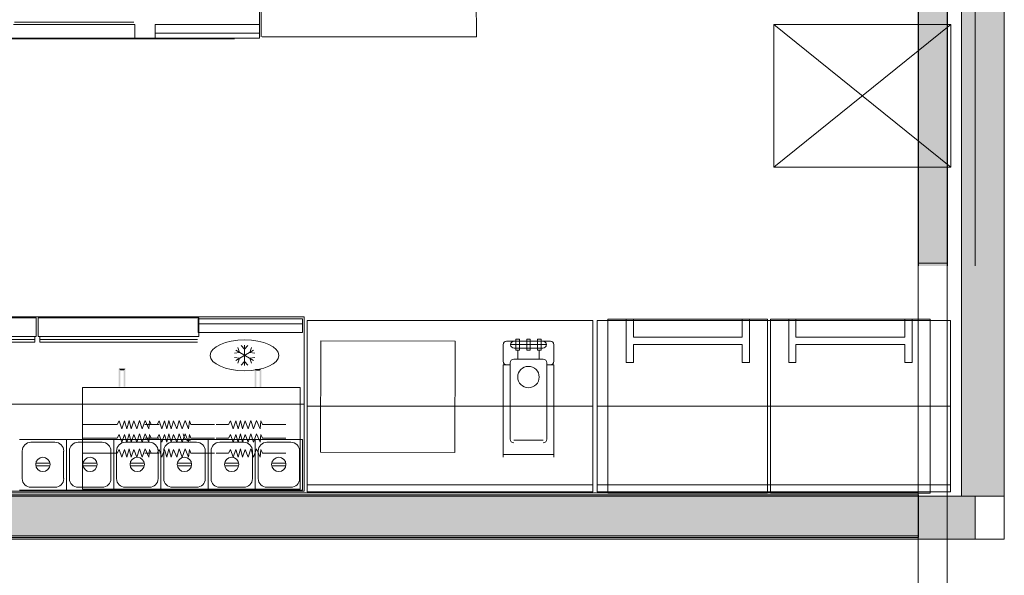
# Model space of a CAD drawing. Header units: millimetres. Extents: x -750 to 72845, y -24282 to 18874.
# Tile 122 of 154: x 67910 to 71364, y 10974 to 12924. Entities that reach past the tile are written whole.
import ezdxf

# ---------------------------------------------------------------- set-up
doc = ezdxf.new("R2010")
doc.units = ezdxf.units.MM
doc.header["$MEASUREMENT"] = 0
doc.layers.add('IRISH HOUSE_HYD AIRPORT_DRAINAGE LAYOUT 1$0$GREY SCALE', color=8, linetype='Continuous')
doc.layers.add('IRISH HOUSE_HYD AIRPORT_DRAINAGE LAYOUT 1$0$GREYSCALE', color=8, linetype='Continuous', lineweight=0)
doc.layers.add('M-MEP-ELPR-EQUIP', color=6, linetype='Continuous', lineweight=20)

# ---------------------------------------------------------------- blocks, each defined once
blk = doc.blocks.new('IRISH HOUSE_HYD AIRPORT_DRAINAGE LAYOUT 1$0$FLOOR PLAN')
at = {"layer": 'IRISH HOUSE_HYD AIRPORT_DRAINAGE LAYOUT 1$0$GREYSCALE', "lineweight": 0, "ltscale": 0.25}
h = blk.add_hatch(color=8, dxfattribs=at)
h.dxf.hatch_style = 1
h.paths.add_polyline_path([(21261.6, 12139.4), (21261.6, 12059.8), (21363.4, 12059.8), (21363.2, 18155.1), (21261.3, 18155.1), (21261.6, 12213.1)])
h = blk.add_hatch(color=8, dxfattribs=at)
h.dxf.hatch_style = 1
h.paths.add_polyline_path([(21063, 12139.2), (21063, 12060.1), (21164.2, 12060.1), (21164.2, 18121.5), (21063, 18121.5), (21063, 12212.6)])
h = blk.add_hatch(color=8, dxfattribs=at)
h.dxf.hatch_style = 1
h.paths.add_polyline_path([(21363.6, 18078.2), (21213.3, 18078.2), (21213.3, 11251.6), (21363.6, 11251.6)])
h = blk.add_hatch(color=8, dxfattribs=at)
h.dxf.hatch_style = 1
h.paths.add_polyline_path([(13791.6, 11256.6), (13791.6, 11107.1), (21063, 11107.1), (21063, 11256.6)])
h = blk.add_hatch(color=8, dxfattribs=at)
h.dxf.hatch_style = 1
h.paths.add_polyline_path([(13949.6, 11251.6), (13949.6, 11101.2), (21261.6, 11101.5), (21261.6, 11251.8)])
at = {"layer": 'IRISH HOUSE_HYD AIRPORT_DRAINAGE LAYOUT 1$0$GREYSCALE', "color": 8, "lineweight": 0, "ltscale": 0.25}
for p, q in [((21163.6, 12069.1), (21163.6, 18149.4)), ((21363.4, 12059.8), (21363.2, 18155.1)), ((21164.2, 12060.1), (21164.2, 18121.5)), ((21062, 17995.4), (21062, 12069.1)), ((21261.3, 18000.7), (21261.6, 12059.8)), ((21063, 17968), (21063, 12060.1)), ((21062, 12069.1), (21163.6, 12069.1)), ((21062, 10002.1), (21062, 12069.1)), ((21163.6, 12069.1), (21163.6, 10002.1)), ((19920.8, 11868.5), (18918.3, 11868.5)), ((18918.3, 11868.5), (18918.3, 11267)), ((19920.8, 11267), (19920.8, 11868.5)), ((21175.3, 11868.5), (19935.3, 11868.5)), ((19935.3, 11868.5), (19935.3, 11267)), ((21175.3, 11267), (21175.3, 11868.5)), ((18918.3, 11567.7), (19920.8, 11567.7)), ((19935.3, 11567.7), (21175.3, 11567.7)), ((13767.9, 11263.2), (21062, 11263.2)), ((18918.3, 11267), (18918.3, 11292.1)), ((18918.3, 11292.1), (19920.8, 11292.1)), ((18918.3, 11267), (19920.8, 11267)), ((19935.3, 11267), (19935.3, 11292.1)), ((19935.3, 11292.1), (21175.3, 11292.1)), ((19935.3, 11267), (21175.3, 11267)), ((21062, 11263.2), (21062, 11113.2)), ((21363.6, 11251.6), (13751.8, 11251.6)), ((13751.8, 11251.6), (21363.9, 11251.6)), ((13791.6, 11256.6), (21063, 11256.6)), ((13949.6, 11251.6), (21261.6, 11251.8)), ((21063, 11256.6), (21063, 11107.1)), ((21261.6, 11251.8), (21261.6, 11101.5)), ((21363.9, 11251.6), (21363.9, 11101.2)), ((21363.9, 11101.2), (13751.8, 11101.2)), ((21062, 11113.2), (13767.9, 11113.2)), ((21063, 11107.1), (13791.6, 11107.1)), ((21261.6, 11101.5), (13949.6, 11101.2))]:
    blk.add_line(p, q, dxfattribs=at)
at = {"layer": 'IRISH HOUSE_HYD AIRPORT_DRAINAGE LAYOUT 1$0$GREYSCALE', "color": 8, "lineweight": 0}
for p, q in [((21213.3, 18078.2), (21213.3, 11251.6)), ((21363.6, 11251.6), (21363.6, 18078.2)), ((18750.9, 13508.8), (18750.9, 12858.8)), ((18757.4, 13360.6, 4524.1), (18757.4, 12864.4, 4524.1)), ((19512.2, 12864.4, 4524.1), (19509.1, 13360.6, 4524.1)), ((17888.2, 12907.5), (18314.2, 12907.5)), ((18310.5, 12915), (17891.9, 12915)), ((18314.2, 12907.5), (18314.2, 12857.4)), ((20555.2, 12906.7), (21175.9, 12906.7)), ((20555.2, 12406), (20555.2, 12906.7)), ((20555.2, 12906.7), (21175.9, 12406)), ((20555.2, 12406), (21175.9, 12906.7)), ((21175.9, 12906.7), (21175.9, 12406)), ((18750.9, 12858.8), (16946.6, 12858.8)), ((18663.8, 12857.4), (17160.2, 12857.4)), ((18314.2, 12857.4), (17888.2, 12857.4)), ((18760.5, 12864.4, 4524.1), (19512.2, 12864.4, 4524.1)), ((21175.9, 12406), (20555.2, 12406)), ((21175.9, 12406), (20555.2, 12406)), ((17404, 11880.7, -9425.1), (18907.6, 11880.7, -9425.1)), ((18907.6, 11880.7, -9425.1), (18907.6, 11269.2, -9425.1)), ((19973.6, 11873.3), (19973.6, 11262.2)), ((20533.7, 11873.3), (19973.6, 11873.3)), ((20037.2, 11873.3), (20037.2, 11720.5)), ((20062.7, 11873.3), (20062.7, 11809.6)), ((20444.6, 11809.6), (20444.6, 11873.3)), ((20470.1, 11720.5), (20470.1, 11873.3)), ((20533.7, 11262.2), (20533.7, 11873.3)), ((20544, 11873.3), (20544, 11262.2)), ((21104.1, 11873.3), (20544, 11873.3)), ((20607.6, 11873.3), (20607.6, 11720.5)), ((20633.1, 11873.3), (20633.1, 11809.6)), ((21015, 11809.6), (21015, 11873.3)), ((21040.5, 11720.5), (21040.5, 11873.3)), ((21104.1, 11262.2), (21104.1, 11873.3)), ((20444.6, 11809.6), (20062.7, 11809.6)), ((20444.6, 11784.2), (20062.7, 11784.2)), ((20062.7, 11784.2), (20062.7, 11720.5)), ((20444.6, 11720.5), (20444.6, 11784.2)), ((21015, 11809.6), (20633.1, 11809.6)), ((21015, 11784.2), (20633.1, 11784.2)), ((20633.1, 11784.2), (20633.1, 11720.5)), ((21015, 11720.5), (21015, 11784.2)), ((20062.7, 11720.5), (20037.2, 11720.5)), ((20470.1, 11720.5), (20444.6, 11720.5)), ((20633.1, 11720.5), (20607.6, 11720.5)), ((21040.5, 11720.5), (21015, 11720.5)), ((18894, 11633.2), (18130.2, 11633.2)), ((18130.2, 11633.2), (18130.2, 11276.8)), ((18894, 11276.8), (18894, 11633.2)), ((18907.6, 11575, -9425.1), (17404, 11575, -9425.1)), ((18252.5, 11503.1), (18130.2, 11503.1)), ((18259.2, 11516.2), (18252.5, 11503.1)), ((18269.1, 11488.6), (18259.2, 11516.2)), ((18278.2, 11516.2), (18269.1, 11488.6)), ((18286.2, 11488.6), (18278.2, 11516.2)), ((18293.8, 11517.6), (18286.2, 11488.6)), ((18301.8, 11488.6), (18293.8, 11517.6)), ((18310.4, 11516.2), (18301.8, 11488.6)), ((18321.7, 11488.6), (18310.4, 11516.2)), ((18330.2, 11517.6), (18321.7, 11488.6)), ((18340.1, 11488.6), (18330.2, 11517.6)), ((18350.7, 11517.6), (18340.1, 11488.6)), ((18392.3, 11503.1), (18349.3, 11503.1)), ((18362.9, 11488.6), (18350.7, 11517.6)), ((18365.8, 11516.2), (18362.9, 11488.6)), ((18371.1, 11503.1), (18365.8, 11516.2)), ((18399.6, 11503.1), (18371.1, 11503.1)), ((18399, 11516.2), (18392.3, 11503.1)), ((18409, 11488.6), (18399, 11516.2)), ((18418, 11516.2), (18409, 11488.6)), ((18426, 11488.6), (18418, 11516.2)), ((18433.7, 11517.6), (18426, 11488.6)), ((18441.6, 11488.6), (18433.7, 11517.6)), ((18450.2, 11516.2), (18441.6, 11488.6)), ((18461.5, 11488.6), (18450.2, 11516.2)), ((18470.1, 11517.6), (18461.5, 11488.6)), ((18480, 11488.6), (18470.1, 11517.6)), ((18490.5, 11517.6), (18480, 11488.6)), ((18502.7, 11488.6), (18490.5, 11517.6)), ((18505.6, 11516.2), (18502.7, 11488.6)), ((18510.9, 11503.1), (18505.6, 11516.2)), ((18593.3, 11503.1), (18510.9, 11503.1)), ((18643, 11503.1), (18599.9, 11503.1)), ((18649.6, 11516.2), (18643, 11503.1)), ((18659.6, 11488.6), (18649.6, 11516.2)), ((18668.6, 11516.2), (18659.6, 11488.6)), ((18676.6, 11488.6), (18668.6, 11516.2)), ((18684.3, 11517.6), (18676.6, 11488.6)), ((18692.2, 11488.6), (18684.3, 11517.6)), ((18700.8, 11516.2), (18692.2, 11488.6)), ((18712.1, 11488.6), (18700.8, 11516.2)), ((18720.7, 11517.6), (18712.1, 11488.6)), ((18730.6, 11488.6), (18720.7, 11517.6)), ((18741.1, 11517.6), (18730.6, 11488.6)), ((18753.3, 11488.6), (18741.1, 11517.6)), ((18756.2, 11516.2), (18753.3, 11488.6)), ((18761.5, 11503.1), (18756.2, 11516.2)), ((18843.9, 11503.1), (18761.5, 11503.1)), ((18259.2, 11468.8), (18252.5, 11455.7)), ((18269.1, 11441.2), (18259.2, 11468.8)), ((18278.2, 11468.8), (18269.1, 11441.2)), ((18286.2, 11441.2), (18278.2, 11468.8)), ((18293.8, 11470.2), (18286.2, 11441.2)), ((18301.8, 11441.2), (18293.8, 11470.2)), ((18310.4, 11468.8), (18301.8, 11441.2)), ((18321.7, 11441.2), (18310.4, 11468.8)), ((18330.2, 11470.2), (18321.7, 11441.2)), ((18340.1, 11441.2), (18330.2, 11470.2)), ((18350.7, 11470.2), (18340.1, 11441.2)), ((18362.9, 11441.2), (18350.7, 11470.2)), ((18365.8, 11468.8), (18362.9, 11441.2)), ((18371.1, 11455.7), (18365.8, 11468.8)), ((18399, 11468.8), (18392.3, 11455.7)), ((18409, 11441.2), (18399, 11468.8)), ((18418, 11468.8), (18409, 11441.2)), ((18426, 11441.2), (18418, 11468.8)), ((18433.7, 11470.2), (18426, 11441.2)), ((18441.6, 11441.2), (18433.7, 11470.2)), ((18450.2, 11468.8), (18441.6, 11441.2)), ((18461.5, 11441.2), (18450.2, 11468.8)), ((18470.1, 11470.2), (18461.5, 11441.2)), ((18480, 11441.2), (18470.1, 11470.2)), ((18490.5, 11470.2), (18480, 11441.2)), ((18502.7, 11441.2), (18490.5, 11470.2)), ((18505.6, 11468.8), (18502.7, 11441.2)), ((18510.9, 11455.7), (18505.6, 11468.8)), ((18649.6, 11468.8), (18643, 11455.7)), ((18659.6, 11441.2), (18649.6, 11468.8)), ((18668.6, 11468.8), (18659.6, 11441.2)), ((18676.6, 11441.2), (18668.6, 11468.8)), ((18684.3, 11470.2), (18676.6, 11441.2)), ((18692.2, 11441.2), (18684.3, 11470.2)), ((18700.8, 11468.8), (18692.2, 11441.2)), ((18712.1, 11441.2), (18700.8, 11468.8)), ((18720.7, 11470.2), (18712.1, 11441.2)), ((18730.6, 11441.2), (18720.7, 11470.2)), ((18741.1, 11470.2), (18730.6, 11441.2)), ((18753.3, 11441.2), (18741.1, 11470.2)), ((18756.2, 11468.8), (18753.3, 11441.2)), ((18761.5, 11455.7), (18756.2, 11468.8)), ((17909.2, 11451, -9425.1), (18074.7, 11451, -9425.1)), ((17949.9, 11440.8, -9425.1), (18034, 11440.8, -9425.1)), ((18074.7, 11451, -9425.1), (18074.7, 11272.8, -9425.1)), ((18074.7, 11451, -9425.1), (18074.7, 11272.8, -9425.1)), ((18074.7, 11272.8, -9425.1), (18074.7, 11451, -9425.1)), ((18074.7, 11451, -9425.1), (18240.2, 11451, -9425.1)), ((18115.4, 11440.8, -9425.1), (18199.5, 11440.8, -9425.1)), ((18252.5, 11455.7), (18130.2, 11455.7)), ((18240.2, 11451, -9425.1), (18240.2, 11272.8, -9425.1)), ((18240.2, 11451, -9425.1), (18240.2, 11272.8, -9425.1)), ((18240.2, 11272.8, -9425.1), (18240.2, 11451, -9425.1)), ((18240.2, 11451, -9425.1), (18405.7, 11451, -9425.1)), ((18280.9, 11440.8, -9425.1), (18365, 11440.8, -9425.1)), ((18392.3, 11455.7), (18349.3, 11455.7)), ((18399.6, 11455.7), (18371.1, 11455.7)), ((18405.7, 11451, -9425.1), (18405.7, 11272.8, -9425.1)), ((18405.7, 11451, -9425.1), (18405.7, 11272.8, -9425.1)), ((18405.7, 11272.8, -9425.1), (18405.7, 11451, -9425.1)), ((18405.7, 11451, -9425.1), (18571.2, 11451, -9425.1)), ((18446.4, 11440.8, -9425.1), (18530.5, 11440.8, -9425.1)), ((18593.3, 11455.7), (18510.9, 11455.7)), ((18571.2, 11451, -9425.1), (18571.2, 11272.8, -9425.1)), ((18571.2, 11451, -9425.1), (18571.2, 11272.8, -9425.1)), ((18571.2, 11451, -9425.1), (18571.2, 11272.8, -9425.1)), ((18571.2, 11272.8, -9425.1), (18571.2, 11451, -9425.1)), ((18571.2, 11451, -9425.1), (18736.7, 11451, -9425.1)), ((18643, 11455.7), (18599.9, 11455.7)), ((18611.9, 11440.8, -9425.1), (18696, 11440.8, -9425.1)), ((18736.7, 11451, -9425.1), (18736.7, 11272.8, -9425.1)), ((18736.7, 11451, -9425.1), (18736.7, 11272.8, -9425.1)), ((18736.7, 11272.8, -9425.1), (18736.7, 11451, -9425.1)), ((18736.7, 11451, -9425.1), (18902.2, 11451, -9425.1)), ((18843.9, 11455.7), (18761.5, 11455.7)), ((18777.4, 11440.8, -9425.1), (18861.5, 11440.8, -9425.1)), ((18902.2, 11451, -9425.1), (18902.2, 11272.8, -9425.1)), ((17919.4, 11313.5, -9425.1), (17919.4, 11410.3, -9425.1)), ((18064.5, 11410.3, -9425.1), (18064.5, 11313.5, -9425.1)), ((18084.9, 11313.5, -9425.1), (18084.9, 11410.3, -9425.1)), ((18252.5, 11403), (18130.2, 11403)), ((18230, 11410.3, -9425.1), (18230, 11313.5, -9425.1)), ((18250.4, 11313.5, -9425.1), (18250.4, 11410.3, -9425.1)), ((18259.2, 11416.1), (18252.5, 11403)), ((18269.1, 11388.5), (18259.2, 11416.1)), ((18278.2, 11416.1), (18269.1, 11388.5)), ((18286.2, 11388.5), (18278.2, 11416.1)), ((18293.8, 11417.5), (18286.2, 11388.5)), ((18301.8, 11388.5), (18293.8, 11417.5)), ((18310.4, 11416.1), (18301.8, 11388.5)), ((18321.7, 11388.5), (18310.4, 11416.1)), ((18330.2, 11417.5), (18321.7, 11388.5)), ((18340.1, 11388.5), (18330.2, 11417.5)), ((18350.7, 11417.5), (18340.1, 11388.5)), ((18392.3, 11403), (18349.3, 11403)), ((18362.9, 11388.5), (18350.7, 11417.5)), ((18365.8, 11416.1), (18362.9, 11388.5)), ((18371.1, 11403), (18365.8, 11416.1)), ((18399.6, 11403), (18371.1, 11403)), ((18399, 11416.1), (18392.3, 11403)), ((18395.5, 11410.3, -9425.1), (18395.5, 11313.5, -9425.1)), ((18409, 11388.5), (18399, 11416.1)), ((18418, 11416.1), (18409, 11388.5)), ((18415.9, 11313.5, -9425.1), (18415.9, 11410.3, -9425.1)), ((18426, 11388.5), (18418, 11416.1)), ((18433.7, 11417.5), (18426, 11388.5)), ((18441.6, 11388.5), (18433.7, 11417.5)), ((18450.2, 11416.1), (18441.6, 11388.5)), ((18461.5, 11388.5), (18450.2, 11416.1)), ((18470.1, 11417.5), (18461.5, 11388.5)), ((18480, 11388.5), (18470.1, 11417.5)), ((18490.5, 11417.5), (18480, 11388.5)), ((18502.7, 11388.5), (18490.5, 11417.5)), ((18505.6, 11416.1), (18502.7, 11388.5)), ((18510.9, 11403), (18505.6, 11416.1)), ((18593.3, 11403), (18510.9, 11403)), ((18561, 11410.3, -9425.1), (18561, 11313.5, -9425.1)), ((18561, 11410.3, -9425.1), (18561, 11313.5, -9425.1)), ((18581.4, 11313.5, -9425.1), (18581.4, 11410.3, -9425.1)), ((18643, 11403), (18599.9, 11403)), ((18649.6, 11416.1), (18643, 11403)), ((18659.6, 11388.5), (18649.6, 11416.1)), ((18668.6, 11416.1), (18659.6, 11388.5)), ((18676.6, 11388.5), (18668.6, 11416.1)), ((18684.3, 11417.5), (18676.6, 11388.5)), ((18692.2, 11388.5), (18684.3, 11417.5)), ((18700.8, 11416.1), (18692.2, 11388.5)), ((18712.1, 11388.5), (18700.8, 11416.1)), ((18720.7, 11417.5), (18712.1, 11388.5)), ((18730.6, 11388.5), (18720.7, 11417.5)), ((18726.5, 11410.3, -9425.1), (18726.5, 11313.5, -9425.1)), ((18741.1, 11417.5), (18730.6, 11388.5)), ((18753.3, 11388.5), (18741.1, 11417.5)), ((18746.9, 11313.5, -9425.1), (18746.9, 11410.3, -9425.1)), ((18756.2, 11416.1), (18753.3, 11388.5)), ((18761.5, 11403), (18756.2, 11416.1)), ((18843.9, 11403), (18761.5, 11403)), ((18892, 11410.3, -9425.1), (18892, 11313.5, -9425.1)), ((18016.2, 11368.2, -9425.1), (17967.1, 11368.2, -9425.1)), ((18181.7, 11368.2, -9425.1), (18132.6, 11368.2, -9425.1)), ((18347.2, 11368.2, -9425.1), (18298.1, 11368.2, -9425.1)), ((18512.7, 11368.2, -9425.1), (18463.6, 11368.2, -9425.1)), ((18678.2, 11368.2, -9425.1), (18629.1, 11368.2, -9425.1)), ((18843.7, 11368.2, -9425.1), (18794.6, 11368.2, -9425.1)), ((17967.1, 11358.2, -9425.1), (18016.2, 11358.2, -9425.1)), ((18132.6, 11358.2, -9425.1), (18181.7, 11358.2, -9425.1)), ((18298.1, 11358.2, -9425.1), (18347.2, 11358.2, -9425.1)), ((18463.6, 11358.2, -9425.1), (18512.7, 11358.2, -9425.1)), ((18629.1, 11358.2, -9425.1), (18678.2, 11358.2, -9425.1)), ((18794.6, 11358.2, -9425.1), (18843.7, 11358.2, -9425.1)), ((18907.6, 11269.2, -9425.1), (17404, 11269.2, -9425.1)), ((18074.7, 11272.8, -9425.1), (17909.2, 11272.8, -9425.1)), ((18034, 11283, -9425.1), (17949.9, 11283, -9425.1)), ((18240.2, 11272.8, -9425.1), (18074.7, 11272.8, -9425.1)), ((18199.5, 11283, -9425.1), (18115.4, 11283, -9425.1)), ((18130.2, 11276.8), (18894, 11276.8)), ((18405.7, 11272.8, -9425.1), (18240.2, 11272.8, -9425.1)), ((18365, 11283, -9425.1), (18280.9, 11283, -9425.1)), ((18571.2, 11272.8, -9425.1), (18405.7, 11272.8, -9425.1)), ((18530.5, 11283, -9425.1), (18446.4, 11283, -9425.1)), ((18736.7, 11272.8, -9425.1), (18571.2, 11272.8, -9425.1)), ((18696, 11283, -9425.1), (18611.9, 11283, -9425.1)), ((18902.2, 11272.8, -9425.1), (18736.7, 11272.8, -9425.1)), ((18861.5, 11283, -9425.1), (18777.4, 11283, -9425.1)), ((19973.6, 11262.2), (20533.7, 11262.2)), ((20544, 11262.2), (21104.1, 11262.2)), ((21213.3, 11251.6), (21363.6, 11251.6))]:
    blk.add_line(p, q, dxfattribs=at)
at = {"layer": 'IRISH HOUSE_HYD AIRPORT_DRAINAGE LAYOUT 1$0$GREYSCALE', "color": 8, "lineweight": 0, "ltscale": 25}
for p, q in [((17404.1, 11878.1, -8585.1), (17967.7, 11878.1, -8585.1)), ((17967.7, 11878.1, -8585.1), (17967.7, 11811.9, -8585.1)), ((17975.5, 11811.9, -8585.1), (17975.5, 11878.1, -8585.1)), ((17975.5, 11878.1, -8585.1), (18539.2, 11878.1, -8585.1)), ((18539.2, 11878.1, -8585.1), (18539.2, 11811.9, -8585.1)), ((17967.7, 11811.9, -8585.1), (17404.1, 11811.9, -8585.1)), ((17962.9, 11792.1, -8585.1), (17962.9, 11811.9, -8585.1)), ((18539.2, 11811.9, -8585.1), (17975.5, 11811.9, -8585.1)), ((17980.4, 11792.1, -8585.1), (17980.4, 11811.9, -8585.1)), ((17962.9, 11802, -8585.1), (17408.9, 11802, -8585.1)), ((17962.9, 11792.1, -8585.1), (17408.9, 11792.1, -8585.1)), ((18534.3, 11802, -8585.1), (17980.4, 11802, -8585.1)), ((18534.3, 11792.1, -8585.1), (17980.4, 11792.1, -8585.1)), ((18965.9, 11406.3), (18966.8, 11797.3)), ((18966.8, 11797.3), (19437.9, 11796.3)), ((19437.9, 11796.3), (19437.1, 11405.4)), ((19605.7, 11725.1), (19605.7, 11783.4)), ((19771.6, 11795.9), (19618.2, 11795.9)), ((19630.2, 11783.9), (19759.5, 11783.9)), ((19650.9, 11803), (19662.9, 11803)), ((19650.9, 11763.8), (19650.9, 11803)), ((19662.9, 11763.8), (19662.9, 11803)), ((19700.9, 11803), (19688.9, 11803)), ((19688.9, 11763.8), (19688.9, 11803)), ((19700.9, 11763.8), (19700.9, 11803)), ((19738.9, 11803), (19726.9, 11803)), ((19726.9, 11763.8), (19726.9, 11803)), ((19738.9, 11763.8), (19738.9, 11803)), ((19784.1, 11725.1), (19784.1, 11783.4)), ((19657.3, 11770.9), (19644.8, 11770.9)), ((19662.9, 11763.8), (19650.9, 11763.8)), ((19657.3, 11770.9), (19732.5, 11770.9)), ((19657.3, 11732.6), (19657.3, 11763.8)), ((19688.9, 11763.8), (19700.9, 11763.8)), ((19726.9, 11763.8), (19738.9, 11763.8)), ((19732.5, 11770.9), (19745, 11770.9)), ((19732.5, 11732.6), (19732.5, 11763.8)), ((19605.7, 11389), (19605.7, 11712.6)), ((19630.7, 11712.6), (19605.7, 11712.6)), ((19630.7, 11451.6), (19630.7, 11720.1)), ((19746.5, 11732.6), (19643.3, 11732.6)), ((19759, 11720.1), (19759, 11451.6)), ((19759, 11712.6), (19784.1, 11712.6)), ((19784.1, 11712.6), (19784.1, 11389)), ((19746.5, 11448.6), (19643.3, 11448.6)), ((19437.1, 11405.4), (18965.9, 11406.3)), ((19784.1, 11398.5), (19605.7, 11398.5))]:
    blk.add_line(p, q, dxfattribs=at)
at = {"layer": 'IRISH HOUSE_HYD AIRPORT_DRAINAGE LAYOUT 1$0$GREYSCALE', "color": 8, "lineweight": 0, "ltscale": 700}
for p, q in [((18699.1, 11767.2, -9246.7), (18687.6, 11780.3, -9246.7)), ((18699.1, 11782.2, -9246.7), (18699.1, 11710, -9246.7)), ((18699.1, 11767.2, -9246.7), (18710.6, 11780.3, -9246.7)), ((18680.9, 11756.6, -9246.7), (18663.8, 11753.2, -9246.7)), ((18667.9, 11764.1, -9246.7), (18730.4, 11728.1, -9246.7)), ((18667.9, 11728.1, -9246.7), (18730.4, 11764.1, -9246.7)), ((18680.9, 11756.6, -9246.7), (18675.2, 11773.2, -9246.7)), ((18717.4, 11756.6, -9246.7), (18723, 11773.2, -9246.7)), ((18717.4, 11756.6, -9246.7), (18734.5, 11753.2, -9246.7)), ((18680.9, 11735.6, -9246.7), (18663.8, 11739, -9246.7)), ((18680.9, 11735.6, -9246.7), (18675.2, 11719, -9246.7)), ((18699.1, 11725, -9246.7), (18687.6, 11711.9, -9246.7)), ((18699.1, 11725, -9246.7), (18710.6, 11711.9, -9246.7)), ((18717.4, 11735.6, -9246.7), (18734.5, 11739, -9246.7)), ((18717.4, 11735.6, -9246.7), (18723, 11719, -9246.7))]:
    blk.add_line(p, q, dxfattribs=at)
at = {"layer": 'IRISH HOUSE_HYD AIRPORT_DRAINAGE LAYOUT 1$0$GREYSCALE', "color": 8, "lineweight": 0}
for centre, radius in [((19694.9, 11669.9), 37.6), ((17991.6, 11363.2, -9425.1), 25.1), ((18157.1, 11363.2, -9425.1), 25.1), ((18322.6, 11363.2, -9425.1), 25.1), ((18488.1, 11363.2, -9425.1), 25.1), ((18653.6, 11363.2, -9425.1), 25.1), ((18819.1, 11363.2, -9425.1), 25.1)]:
    blk.add_circle(centre, radius, dxfattribs=at)
at = {"layer": 'IRISH HOUSE_HYD AIRPORT_DRAINAGE LAYOUT 1$0$GREYSCALE', "color": 8, "lineweight": 0, "ltscale": 25}
for centre, start, end in [((19618.2, 11783.4), 90, 180), ((19644.8, 11783.4), 90, 180), ((19644.8, 11783.4), 180, 270), ((19745, 11783.4), 0, 90), ((19745, 11783.4), 270, 0), ((19771.6, 11783.4), 0, 90), ((19618.2, 11725.1), 180, 270), ((19643.3, 11720.1), 90, 180), ((19746.5, 11720.1), 0, 90), ((19771.6, 11725.1), 270, 0), ((19643.3, 11451.6), 180, 270), ((19746.5, 11451.6), 270, 0)]:
    blk.add_arc(centre, 12.5, start, end, dxfattribs=at)
at = {"layer": 'IRISH HOUSE_HYD AIRPORT_DRAINAGE LAYOUT 1$0$GREYSCALE', "color": 8, "lineweight": 0}
for centre, radius, start, end in [((18509.1, 11471.2), 25.5, 180, 270), ((17949.9, 11410.3, -9425.1), 30.6, 90, 180), ((18034, 11410.3, -9425.1), 30.6, 0, 90), ((18115.4, 11410.3, -9425.1), 30.6, 90, 180), ((18199.5, 11410.3, -9425.1), 30.6, 0, 90), ((18280.9, 11410.3, -9425.1), 30.6, 90, 180), ((18365, 11410.3, -9425.1), 30.6, 0, 90), ((18446.4, 11410.3, -9425.1), 30.6, 90, 180), ((18530.5, 11410.3, -9425.1), 30.6, 0, 90), ((18611.9, 11410.3, -9425.1), 30.6, 90, 180), ((18696, 11410.3, -9425.1), 30.6, 0, 90), ((18777.4, 11410.3, -9425.1), 30.6, 90, 180), ((18861.5, 11410.3, -9425.1), 30.6, 0, 90), ((17949.9, 11313.5, -9425.1), 30.6, 180, 270), ((18034, 11313.5, -9425.1), 30.6, 270, 0), ((18115.4, 11313.5, -9425.1), 30.6, 180, 270), ((18199.5, 11313.5, -9425.1), 30.6, 270, 0), ((18280.9, 11313.5, -9425.1), 30.6, 180, 270), ((18365, 11313.5, -9425.1), 30.6, 270, 0), ((18446.4, 11313.5, -9425.1), 30.6, 180, 270), ((18530.5, 11313.5, -9425.1), 30.6, 270, 0), ((18611.9, 11313.5, -9425.1), 30.6, 180, 270), ((18696, 11313.5, -9425.1), 30.6, 270, 0), ((18777.4, 11313.5, -9425.1), 30.6, 180, 270), ((18861.5, 11313.5, -9425.1), 30.6, 270, 0)]:
    blk.add_arc(centre, radius, start, end, dxfattribs=at)
at = {"layer": 'IRISH HOUSE_HYD AIRPORT_DRAINAGE LAYOUT 1$0$GREYSCALE', "color": 8, "lineweight": 0, "ltscale": 700, "extrusion": (0, 0, -1)}
blk.add_ellipse((18699.1, 11746.1, -9246.7), major_axis=(-120.3, 0), ratio=0.45, dxfattribs=at)
at = {"layer": 'IRISH HOUSE_HYD AIRPORT_DRAINAGE LAYOUT 1$0$GREYSCALE', "color": 8, "lineweight": 0}
for points in [[(18257.8, 11635.8), (18263.8, 11635.8), (18257.8, 11699.3), (18263.8, 11693.3)], [(18257.8, 11699.3), (18263.8, 11693.3), (18280.9, 11699.3), (18274.9, 11693.3)], [(18280.9, 11699.3), (18274.9, 11693.3), (18280.9, 11635.8), (18274.9, 11635.8)], [(18734.4, 11698.3), (18740.4, 11692.3), (18734.4, 11634.8), (18740.4, 11634.8)], [(18757.5, 11698.3), (18751.5, 11692.3), (18734.4, 11698.3), (18740.4, 11692.3)], [(18757.5, 11634.8), (18751.5, 11634.8), (18757.5, 11698.3), (18751.5, 11692.3)]]:
    blk.add_trace(points, dxfattribs=at)
for points in [[(18385.2, 12906.9, -10659.1), (18385.2, 12906.9, -10123.8), (18750.9, 12906.9, -10123.8), (18750.9, 12906.9, -10659.1)], [(18385.2, 12906.9, -10123.8), (18385.2, 12858.8, -10123.8), (18750.9, 12858.8, -10123.8), (18750.9, 12906.9, -10123.8)], [(18385.2, 12858.8, -10659.1), (18385.2, 12906.9, -10659.1), (18750.9, 12906.9, -10659.1), (18750.9, 12858.8, -10659.1)], [(18385.2, 12906.9, -10659.1), (18385.2, 12906.9, -10123.8), (18750.9, 12906.9, -10123.8), (18750.9, 12906.9, -10659.1)], [(18385.2, 12906.9, -10123.8), (18385.2, 12858.8, -10123.8), (18750.9, 12858.8, -10123.8), (18750.9, 12906.9, -10123.8)], [(18385.2, 12858.8, -10659.1), (18385.2, 12906.9, -10659.1), (18750.9, 12906.9, -10659.1), (18750.9, 12858.8, -10659.1)], [(18750.9, 12858.8, -10244.1), (18385.2, 12858.8, -10244.1), (18385.2, 12876.8, -10244.1), (18750.9, 12876.8, -10244.1)], [(18385.2, 12876.8, -10244.1), (18385.2, 12876.8, -10141.8), (18750.9, 12876.8, -10141.8), (18750.9, 12876.8, -10244.1)], [(18385.2, 12858.8, -10141.8), (18385.2, 12876.8, -10141.8), (18750.9, 12876.8, -10141.8), (18750.9, 12858.8, -10141.8)], [(18750.9, 12858.8, -10244.1), (18385.2, 12858.8, -10244.1), (18385.2, 12876.8, -10244.1), (18750.9, 12876.8, -10244.1)], [(18385.2, 12876.8, -10244.1), (18385.2, 12876.8, -10141.8), (18750.9, 12876.8, -10141.8), (18750.9, 12876.8, -10244.1)], [(18385.2, 12858.8, -10141.8), (18385.2, 12876.8, -10141.8), (18750.9, 12876.8, -10141.8), (18750.9, 12858.8, -10141.8)], [(18385.2, 12858.8, -10244.1), (18385.2, 12858.8, -10659.1), (18750.9, 12858.8, -10659.1), (18750.9, 12858.8, -10244.1)], [(18750.9, 12858.8, -10123.8), (18385.2, 12858.8, -10123.8), (18385.2, 12858.8, -10141.8), (18750.9, 12858.8, -10141.8)], [(18385.2, 12858.8, -10244.1), (18385.2, 12858.8, -10659.1), (18750.9, 12858.8, -10659.1), (18750.9, 12858.8, -10244.1)], [(18750.9, 12858.8, -10123.8), (18385.2, 12858.8, -10123.8), (18385.2, 12858.8, -10141.8), (18750.9, 12858.8, -10141.8)], [(18902.3, 11826.5, -18708.9), (18902.3, 11874.6, -18708.9), (18536.6, 11874.6, -18708.9), (18536.6, 11826.5, -18708.9)], [(18902.3, 11874.6, -18829.2), (18902.3, 11874.6, -19244.2), (18536.6, 11874.6, -19244.2), (18536.6, 11874.6, -18829.2)], [(18902.3, 11874.6, -19244.2), (18902.3, 11826.5, -19244.2), (18536.6, 11826.5, -19244.2), (18536.6, 11874.6, -19244.2)], [(18902.3, 11856.5, -18829.2), (18536.6, 11856.5, -18829.2), (18536.6, 11874.6, -18829.2), (18902.3, 11874.6, -18829.2)], [(18902.3, 11874.6, -18726.9), (18536.6, 11874.6, -18726.9), (18536.6, 11874.6, -18708.9), (18902.3, 11874.6, -18708.9)], [(18902.3, 11874.6, -18726.9), (18902.3, 11856.5, -18726.9), (18536.6, 11856.5, -18726.9), (18536.6, 11874.6, -18726.9)], [(18902.3, 11856.5, -18829.2), (18902.3, 11856.5, -18726.9), (18536.6, 11856.5, -18726.9), (18536.6, 11856.5, -18829.2)], [(18902.3, 11826.5, -19244.2), (18902.3, 11826.5, -18708.9), (18536.6, 11826.5, -18708.9), (18536.6, 11826.5, -19244.2)]]:
    blk.add_3dface(points, dxfattribs=at)
for points, invisible_edges in [([(18385.2, 12876.8, -10141.8), (18385.2, 12906.9, -10123.8), (18385.2, 12906.9, -10659.1), (18385.2, 12876.8, -10244.1)], 5), ([(18385.2, 12876.8, -10244.1), (18385.2, 12858.8, -10244.1), (18385.2, 12858.8, -10659.1), (18385.2, 12906.9, -10659.1)], 8), ([(18385.2, 12906.9, -10123.8), (18385.2, 12876.8, -10141.8), (18385.2, 12858.8, -10141.8), (18385.2, 12858.8, -10123.8)], 1), ([(18385.2, 12876.8, -10141.8), (18385.2, 12906.9, -10123.8), (18385.2, 12906.9, -10659.1), (18385.2, 12876.8, -10244.1)], 5), ([(18385.2, 12876.8, -10244.1), (18385.2, 12858.8, -10244.1), (18385.2, 12858.8, -10659.1), (18385.2, 12906.9, -10659.1)], 8), ([(18385.2, 12906.9, -10123.8), (18385.2, 12876.8, -10141.8), (18385.2, 12858.8, -10141.8), (18385.2, 12858.8, -10123.8)], 1), ([(18750.9, 12876.8, -10141.8), (18750.9, 12906.9, -10123.8), (18750.9, 12906.9, -10659.1), (18750.9, 12876.8, -10244.1)], 5), ([(18750.9, 12876.8, -10244.1), (18750.9, 12858.8, -10244.1), (18750.9, 12858.8, -10659.1), (18750.9, 12906.9, -10659.1)], 8), ([(18750.9, 12906.9, -10123.8), (18750.9, 12876.8, -10141.8), (18750.9, 12858.8, -10141.8), (18750.9, 12858.8, -10123.8)], 1), ([(18750.9, 12876.8, -10141.8), (18750.9, 12906.9, -10123.8), (18750.9, 12906.9, -10659.1), (18750.9, 12876.8, -10244.1)], 5), ([(18750.9, 12876.8, -10244.1), (18750.9, 12858.8, -10244.1), (18750.9, 12858.8, -10659.1), (18750.9, 12906.9, -10659.1)], 8), ([(18750.9, 12906.9, -10123.8), (18750.9, 12876.8, -10141.8), (18750.9, 12858.8, -10141.8), (18750.9, 12858.8, -10123.8)], 1), ([(18536.6, 11826.5, -19244.2), (18536.6, 11874.6, -19244.2), (18536.6, 11874.6, -18829.2), (18536.6, 11856.5, -18829.2)], 8), ([(18536.6, 11874.6, -18708.9), (18536.6, 11874.6, -18726.9), (18536.6, 11856.5, -18726.9), (18536.6, 11826.5, -18708.9)], 4), ([(18536.6, 11856.5, -18829.2), (18536.6, 11826.5, -19244.2), (18536.6, 11826.5, -18708.9), (18536.6, 11856.5, -18726.9)], 5), ([(18902.3, 11826.5, -19244.2), (18902.3, 11874.6, -19244.2), (18902.3, 11874.6, -18829.2), (18902.3, 11856.5, -18829.2)], 8), ([(18902.3, 11874.6, -18708.9), (18902.3, 11874.6, -18726.9), (18902.3, 11856.5, -18726.9), (18902.3, 11826.5, -18708.9)], 4), ([(18902.3, 11856.5, -18829.2), (18902.3, 11826.5, -19244.2), (18902.3, 11826.5, -18708.9), (18902.3, 11856.5, -18726.9)], 5)]:
    blk.add_3dface(points, dxfattribs=dict(at, invisible_edges=invisible_edges))
blk = doc.blocks.new('IRISH HOUSE_HYD AIRPORT_DRAINAGE LAYOUT 1')
at = {"layer": 'IRISH HOUSE_HYD AIRPORT_DRAINAGE LAYOUT 1$0$GREY SCALE'}
blk.add_blockref('IRISH HOUSE_HYD AIRPORT_DRAINAGE LAYOUT 1$0$FLOOR PLAN', (0, 0), dxfattribs=at)

msp = doc.modelspace()

# ---------------------------------------------------------------- block references
at = {"layer": 'M-MEP-ELPR-EQUIP'}
msp.add_blockref('IRISH HOUSE_HYD AIRPORT_DRAINAGE LAYOUT 1', (50000, 0), dxfattribs=at)

doc.saveas('drawing.dxf')
